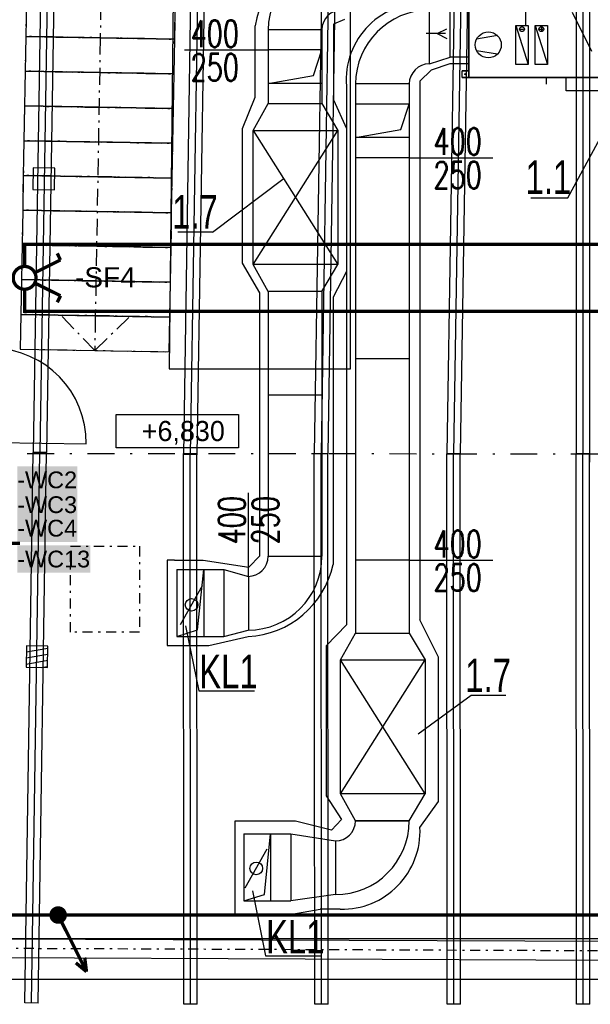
# Model space of a CAD drawing. Extents: x -12025 to 39812, y -28775 to 12.
# Tile 4 of 11: x 16464 to 20714, y -21165 to -13826. Entities that reach past the tile are written whole.
import ezdxf

# ---------------------------------------------------------------- set-up
doc = ezdxf.new("R2010")
doc.units = 0
doc.header["$MEASUREMENT"] = 0
for name, pattern in [('Telekomunikacni vodic', [9.25, 3, -0.75, 3, -0.75, 0.125, -0.75, 0.125, -0.75]), ('Čerchovaná', [450, 200, -117.5, 15, -117.5]), ('Čerchovaná M', [225, 125, -42.5, 15, -42.5]), ('Čerchovaná S', [175, 75, -42.5, 15, -42.5])]:
    doc.linetypes.add(name, pattern=pattern)
for name, color, linetype in [('0 (Pozadí)', 254, 'Continuous'), ('OÚ Dukovany internet + tv + data', 192, 'Continuous'), ('OÚ Dukovany půdorys podklad půda', 7, 'Continuous'), ('OÚ Dukovany půdorys podklad půda staré umístění VZT', 7, 'Continuous'), ('OÚ Dukovany světla', 132, 'Continuous'), ('Zakladni', 7, 'Continuous')]:
    doc.layers.add(name, color=color, linetype=linetype)
doc.styles.add('Agency FB', font='txt')
doc.styles.add('Arial', font='txt')
doc.styles.add('Arial_B', font='txt')
doc.styles.add('Romans', font='Romans.shx')

# ---------------------------------------------------------------- blocks, each defined once
blk = doc.blocks.new('Sériový přepínač')
at = {"color": 0, "linetype": 'Continuous', "const_width": 25}
for points in [[(267.5, 133.7), (243.2, 182.4)], [(267.5, 133.7), (72.9, 36.5)], [(267.5, -133.7), (72.9, -36.5)], [(267.5, -133.7), (243.2, -182.4)]]:
    blk.add_lwpolyline(points, dxfattribs=at)
for points in [[(0, 85.1, 0.414214), (-85.1, 0)], [(85.1, 0, 0.414214), (0, 85.1)], [(-85.1, 0, 0.414214), (0, -85.1)], [(0, -85.1, 0.414214), (85.1, 0)]]:
    blk.add_lwpolyline(points, format="xyb", dxfattribs=at)
at = {"color": 0, "linetype": 'Continuous', "style": 'Arial'}
blk.add_text('-SF4', height=150, dxfattribs=at).set_placement((375, -71.1))
blk = doc.blocks.new('(4)')
at = {"color": 7, "linetype": 'Continuous', "const_width": 25}
for points in [[(-520, 0), (-395, -125)], [(-460, -55), (0, -55)]]:
    blk.add_lwpolyline(points, dxfattribs=at)
at = {"layer": '0 (Pozadí)', "linetype": 'Continuous'}
blk.add_solid([(-20, 520), (427, 520), (-20, 316.5), (427, 316.5)], dxfattribs=at)
at = {"color": 7, "linetype": 'Continuous', "style": 'Arial_B'}
blk.add_text('-WC2', height=125, dxfattribs=at).set_placement((-20, 356.5))
blk = doc.blocks.new('(5)')
at = {"color": 7, "linetype": 'Continuous', "const_width": 25}
for points in [[(-520, 0), (-395, -125)], [(-460, -55), (0, -55)]]:
    blk.add_lwpolyline(points, dxfattribs=at)
at = {"layer": '0 (Pozadí)', "linetype": 'Continuous'}
blk.add_solid([(-20, 160), (427, 160), (-20, -43.5), (427, -43.5)], dxfattribs=at)
at = {"color": 7, "linetype": 'Continuous', "style": 'Arial_B'}
blk.add_text('-WC4', height=125, dxfattribs=at).set_placement((-20, -3.5))
blk = doc.blocks.new('(6)')
at = {"color": 7, "linetype": 'Continuous', "const_width": 25}
for points in [[(-520, 0), (-395, -125)], [(-460, -55), (0, -55)]]:
    blk.add_lwpolyline(points, dxfattribs=at)
at = {"layer": '0 (Pozadí)', "linetype": 'Continuous'}
blk.add_solid([(-20, 335), (427, 335), (-20, 131.5), (427, 131.5)], dxfattribs=at)
at = {"color": 7, "linetype": 'Continuous', "style": 'Arial_B'}
blk.add_text('-WC3', height=125, dxfattribs=at).set_placement((-20, 171.5))
blk = doc.blocks.new('Stoupací vedení směrem nahoru (1)')
at = {"color": 0, "linetype": 'Continuous'}
for points, const_width in [([(0, 52.8, 0.414214), (-52.8, 0)], 25), ([(-52.8, 0, 0.414214), (0, -52.8)], 25), ([(0, 26.4, 0.414214), (-26.4, 0)], 52.8), ([(-26.4, 0, 0.414214), (0, -26.4)], 52.8), ([(26.4, 0, 0.414214), (0, 26.4)], 52.8), ([(0, -26.4, 0.414214), (26.4, 0)], 52.8), ([(52.8, 0, 0.414214), (0, 52.8)], 25), ([(0, -52.8, 0.414214), (52.8, 0)], 25)]:
    blk.add_lwpolyline(points, format="xyb", dxfattribs=dict(at, const_width=const_width))
at = {"color": 0, "linetype": 'Continuous', "const_width": 25}
for points in [[(211.1, -422.2), (0, 0)], [(211.1, -422.2), (131.9, -356.3)], [(211.1, -422.2), (197.9, -316.7)]]:
    blk.add_lwpolyline(points, dxfattribs=at)
blk = doc.blocks.new('(14)')
at = {"color": 7, "linetype": 'Continuous', "const_width": 25}
for points in [[(-520, 0), (-395, -125)], [(-460, -55), (0, -55)]]:
    blk.add_lwpolyline(points, dxfattribs=at)
at = {"layer": '0 (Pozadí)', "linetype": 'Continuous'}
blk.add_solid([(-17.7, -70.8), (527.4, -70.8), (-17.7, -274.3), (527.4, -274.3)], dxfattribs=at)
at = {"color": 7, "linetype": 'Continuous', "style": 'Arial_B'}
blk.add_text('-WC13', height=125, dxfattribs=at).set_placement((-17.7, -234.4))

msp = doc.modelspace()

# ---------------------------------------------------------------- linework, layer by layer
at = {"layer": 'OÚ Dukovany internet + tv + data', "linetype": 'Telekomunikacni vodic', "ltscale": 100, "const_width": 25}
for points in [[(13875, -17218.8), (16250, -17218.8), (16250, -20500), (16802.8, -20500)], [(14625, -18250), (14625, -18500), (16252.2, -18500), (16250, -20500), (16697.2, -20500)], [(21572.2, -20500), (16250, -20500), (16252.2, -18500), (14625, -18500), (14625, -18250)], [(31322.2, -20500), (16250, -20500), (16252.2, -18500), (14625, -18500), (14625, -18250)]]:
    msp.add_lwpolyline(points, dxfattribs=at)
at = {"layer": 'OÚ Dukovany půdorys podklad půda', "color": 9, "linetype": 'Continuous'}
for p, q in [((16649.2, -11671.3), (16564, -17051.3)), ((16649.2, -11671.3), (16564, -17051.3)), ((16699.2, -11672.1), (16614, -17052.1)), ((16749.2, -11672.9), (16664, -17052.9)), ((16749.2, -11672.9), (16664, -17052.9)), ((17766.6, -11789.4), (17683, -17067.6)), ((17766.6, -11789.4), (17683, -17067.6)), ((17816.6, -11790.2), (17733, -17068.3)), ((17866.6, -11791), (17783, -17069.1)), ((17866.6, -11791), (17783, -17069.1)), ((18740.6, -11879.2), (18658.5, -17059.5)), ((18740.6, -11879.2), (18658.5, -17059.5)), ((18790.5, -11880), (18708.5, -17060.3)), ((18840.5, -11880.8), (18758.5, -17061.1)), ((18840.5, -11880.8), (18758.5, -17061.1)), ((19725.9, -11969.7), (19645.3, -17060.2)), ((19725.9, -11969.7), (19645.3, -17060.2)), ((19775.9, -11970.5), (19695.3, -17061)), ((19825.9, -11971.2), (19745.3, -17061.8)), ((19825.9, -11971.2), (19745.3, -17061.8)), ((20608.2, -12056), (20608.2, -17061.6)), ((20608.2, -12056), (20608.2, -17061.6)), ((20658.2, -12056), (20658.2, -17061.6)), ((20708.2, -12056), (20708.2, -17061.6)), ((20708.2, -12119.4), (20708.2, -17125)), ((16501.4, -21154.6), (16563.4, -17051.3)), ((16501.4, -21154.6), (16563.4, -17051.3)), ((16551.4, -21155.4), (16613.4, -17052.1)), ((16563.4, -17051.3), (16663.4, -17052.8)), ((16563.4, -17051.3), (16663.4, -17052.8)), ((16664, -17052.9), (16564, -17051.3)), ((16664, -17052.9), (16564, -17051.3)), ((16601.4, -21156.1), (16663.4, -17052.8)), ((16601.4, -21156.1), (16663.4, -17052.8)), ((17685.5, -21163.5), (17683, -17059.7)), ((17683, -17059.7), (17783, -17059.7)), ((17685.5, -21163.5), (17683, -17059.7)), ((17683, -17059.7), (17783, -17059.7)), ((17685.5, -21163.5), (17683, -17059.7)), ((17683, -17059.7), (17783, -17059.7)), ((17685.5, -21163.5), (17683, -17059.7)), ((17683, -17059.7), (17783, -17059.7)), ((17783, -17069.1), (17683, -17067.6)), ((17783, -17069.1), (17683, -17067.6)), ((17735.5, -21163.5), (17733, -17059.7)), ((17735.5, -21163.5), (17733, -17059.7)), ((17785.5, -21163.4), (17783, -17059.7)), ((17785.5, -21163.4), (17783, -17059.7)), ((17785.5, -21163.4), (17783, -17059.7)), ((17785.5, -21163.4), (17783, -17059.7)), ((18758.5, -17061.1), (18658.5, -17059.5)), ((18758.5, -17061.1), (18658.5, -17059.5)), ((18658.5, -17060.4), (18758.5, -17060.3)), ((18658.5, -17060.4), (18758.5, -17060.3)), ((18661, -21164.1), (18658.5, -17060.4)), ((18661, -21164.1), (18658.5, -17060.4)), ((18711, -21164.1), (18708.5, -17060.3)), ((18761, -21164.1), (18758.5, -17060.3)), ((18761, -21164.1), (18758.5, -17060.3)), ((19745.3, -17061.8), (19645.3, -17060.2)), ((19745.3, -17061.8), (19645.3, -17060.2)), ((19645.3, -17061), (19745.3, -17060.9)), ((19645.3, -17061), (19745.3, -17060.9)), ((19647.8, -21164.8), (19645.3, -17061)), ((19647.8, -21164.8), (19645.3, -17061)), ((19697.8, -21164.7), (19695.3, -17061)), ((19747.8, -21164.7), (19745.3, -17060.9)), ((19747.8, -21164.7), (19745.3, -17060.9)), ((20610.7, -21165.4), (20608.2, -17061.6)), ((20608.2, -17061.6), (20708.2, -17061.6)), ((20610.7, -21165.4), (20608.2, -17061.6)), ((20608.2, -17061.6), (20708.2, -17061.6)), ((20708.2, -17061.6), (20608.2, -17061.6)), ((20708.2, -17061.6), (20608.2, -17061.6)), ((20660.7, -21165.4), (20658.2, -17061.6)), ((20710.7, -21165.3), (20708.2, -17061.6)), ((20710.7, -21165.3), (20708.2, -17061.6)), ((11944.1, -20659.3), (31539.1, -20738.4)), ((11943.5, -20799.3), (31538.5, -20878.4)), ((16601.4, -21156.1), (16501.4, -21154.6)), ((16601.4, -21156.1), (16501.4, -21154.6)), ((17785.5, -21163.4), (17685.5, -21163.5)), ((17785.5, -21163.4), (17685.5, -21163.5)), ((17785.5, -21163.4), (17685.5, -21163.5)), ((17785.5, -21163.4), (17685.5, -21163.5)), ((18761, -21164.1), (18661, -21164.1)), ((18761, -21164.1), (18661, -21164.1)), ((19747.8, -21164.7), (19647.8, -21164.8)), ((19747.8, -21164.7), (19647.8, -21164.8)), ((20710.7, -21165.3), (20610.7, -21165.4)), ((20710.7, -21165.3), (20610.7, -21165.4))]:
    msp.add_line(p, q, dxfattribs=at)
at = {"layer": 'OÚ Dukovany půdorys podklad půda', "color": 7, "linetype": 'Continuous'}
for p, q in [((17622.2, -12424.3), (17575.9, -16428.8)), ((18928.9, -16428.8), (18928.9, -12547.4)), ((16513.2, -13691.8), (16508.6, -13950.7)), ((17618.4, -13970.3), (17623, -13711.3)), ((16508.6, -13950.7), (16504, -14209.7)), ((16508.6, -13950.7), (17618.4, -13970.3)), ((17618.4, -13970.3), (16508.6, -13950.7)), ((17613.9, -14229.2), (17618.4, -13970.3)), ((16504, -14209.7), (16499.5, -14468.6)), ((16504, -14209.7), (17613.9, -14229.2)), ((17613.9, -14229.2), (16504, -14209.7)), ((17609.3, -14488.2), (17613.9, -14229.2)), ((16499.5, -14468.6), (16494.9, -14727.6)), ((16499.5, -14468.6), (17609.3, -14488.2)), ((17609.3, -14488.2), (16499.5, -14468.6)), ((17604.7, -14747.1), (17609.3, -14488.2)), ((16494.9, -14727.6), (16490.4, -14986.5)), ((16494.9, -14727.6), (17604.7, -14747.1)), ((17604.7, -14747.1), (16494.9, -14727.6)), ((17600.2, -15006.1), (17604.7, -14747.1)), ((16564.8, -14930.8), (16562.3, -15090.8)), ((16724.7, -14933.3), (16564.8, -14930.8)), ((16722.2, -15093.3), (16724.7, -14933.3)), ((16490.4, -14986.5), (16485.8, -15245.5)), ((16490.4, -14986.5), (17600.2, -15006.1)), ((17600.2, -15006.1), (16490.4, -14986.5)), ((16562.3, -15090.8), (16722.2, -15093.3)), ((16485.8, -15245.5), (16481.2, -15504.5)), ((16485.8, -15245.5), (17595.6, -15265.1)), ((17595.6, -15265.1), (16485.8, -15245.5)), ((16481.2, -15504.5), (16476.7, -15763.4)), ((16481.2, -15504.5), (17591.1, -15524)), ((17591.1, -15524), (16481.2, -15504.5)), ((16476.7, -15763.4), (16472.1, -16022.4)), ((16476.7, -15763.4), (17586.5, -15783)), ((17586.5, -15783), (16476.7, -15763.4)), ((16472.1, -16022.4), (16467.6, -16281.3)), ((16472.1, -16022.4), (17581.9, -16041.9)), ((17581.9, -16041.9), (16472.1, -16022.4)), ((17577.4, -16300.9), (17581.9, -16041.9)), ((16467.6, -16281.3), (17577.4, -16300.9)), ((17575.9, -16428.8), (18928.9, -16428.8)), ((17182.2, -16769.2), (18094.6, -16769.2)), ((17182.2, -17016.3), (17182.2, -16769.2)), ((18094.6, -16769.2), (18094.6, -17016.3)), ((16258.2, -16976.3), (16958.1, -16986.5)), ((18094.6, -17016.3), (17182.2, -17016.3)), ((16513.8, -18492.8), (16511.3, -18652.7)), ((16673.8, -18495.2), (16513.8, -18492.8)), ((16671.3, -18655.2), (16673.8, -18495.2)), ((16512.4, -18583.5), (16672.8, -18555.2)), ((16513.1, -18537.7), (16673.5, -18509.4)), ((16511.7, -18629.3), (16672.1, -18601)), ((16511.3, -18652.7), (16671.3, -18655.2)), ((16627.8, -18654.5), (16671.4, -18646.9)), ((31553.6, -20673.1), (16204.2, -20677.8)), ((31553.6, -20673.1), (16204.2, -20677.8)), ((11863.7, -20980.9), (31554.6, -20974.9)), ((16199.8, -20977.8), (31553.7, -20973.1)), ((16199.8, -20977.8), (31553.7, -20973.1))]:
    msp.add_line(p, q, dxfattribs=at)
at = {"layer": 'OÚ Dukovany půdorys podklad půda', "color": 7, "linetype": 'Čerchovaná M'}
for p, q in [((16513.2, -13691.8), (16508.6, -13950.7)), ((17068.1, -13701.5), (17063.5, -13960.5)), ((17068.1, -13701.5), (17063.5, -13960.5)), ((17618.4, -13970.3), (17623, -13711.3)), ((16508.6, -13950.7), (16504, -14209.7)), ((16508.6, -13950.7), (17618.4, -13970.3)), ((17618.4, -13970.3), (16508.6, -13950.7)), ((17063.5, -13960.5), (17027, -16032.2)), ((17063.5, -13960.5), (17027, -16032.2)), ((17613.9, -14229.2), (17618.4, -13970.3)), ((16504, -14209.7), (16499.5, -14468.6)), ((16504, -14209.7), (17613.9, -14229.2)), ((17613.9, -14229.2), (16504, -14209.7)), ((17609.3, -14488.2), (17613.9, -14229.2)), ((16499.5, -14468.6), (16494.9, -14727.6)), ((16499.5, -14468.6), (17609.3, -14488.2)), ((17609.3, -14488.2), (16499.5, -14468.6)), ((17604.7, -14747.1), (17609.3, -14488.2)), ((16494.9, -14727.6), (16490.4, -14986.5)), ((16494.9, -14727.6), (17604.7, -14747.1)), ((17604.7, -14747.1), (16494.9, -14727.6)), ((17600.2, -15006.1), (17604.7, -14747.1)), ((16490.4, -14986.5), (16485.8, -15245.5)), ((16490.4, -14986.5), (17600.2, -15006.1)), ((17600.2, -15006.1), (16490.4, -14986.5)), ((16485.8, -15245.5), (16481.2, -15504.5)), ((16485.8, -15245.5), (17595.6, -15265.1)), ((17595.6, -15265.1), (16485.8, -15245.5)), ((16481.2, -15504.5), (16476.7, -15763.4)), ((16481.2, -15504.5), (17591.1, -15524)), ((17591.1, -15524), (16481.2, -15504.5)), ((16476.7, -15763.4), (16472.1, -16022.4)), ((16476.7, -15763.4), (17586.5, -15783)), ((17586.5, -15783), (16476.7, -15763.4)), ((16472.1, -16022.4), (16467.6, -16281.3)), ((16472.1, -16022.4), (17581.9, -16041.9)), ((17581.9, -16041.9), (16472.1, -16022.4)), ((17022.5, -16291.1), (16776.9, -16036.8)), ((17022.5, -16291.1), (16776.9, -16036.8)), ((17027, -16032.2), (17022.5, -16291.1)), ((17027, -16032.2), (17022.5, -16291.1)), ((17276.8, -16045.6), (17022.5, -16291.1)), ((17276.8, -16045.6), (17022.5, -16291.1)), ((17577.4, -16300.9), (17581.9, -16041.9)), ((16467.6, -16281.3), (17577.4, -16300.9))]:
    msp.add_line(p, q, dxfattribs=at)
at = {"layer": 'OÚ Dukovany půdorys podklad půda', "color": 7, "linetype": 'Čerchovaná'}
msp.add_line((11569.6, -17055.7), (31687.6, -17068.7), dxfattribs=at)
at = {"layer": 'OÚ Dukovany půdorys podklad půda', "color": 7, "linetype": 'Čerchovaná S'}
for p, q in [((16842.1, -17751.4), (17356.8, -17751.4)), ((16842.1, -18390.8), (16842.1, -17751.4)), ((17356.8, -17751.4), (17356.8, -18390.8)), ((17356.8, -18390.8), (16842.1, -18390.8))]:
    msp.add_line(p, q, dxfattribs=at)
at = {"layer": 'OÚ Dukovany půdorys podklad půda', "color": 1, "linetype": 'Continuous'}
msp.add_line((18066.2, -20492.6), (18492, -20492.6), dxfattribs=at)
at = {"layer": 'OÚ Dukovany půdorys podklad půda', "color": 9, "linetype": 'Čerchovaná S'}
msp.add_line((11943.8, -20729.3), (31538.8, -20808.4), dxfattribs=at)
at = {"layer": 'OÚ Dukovany půdorys podklad půda', "color": 7, "linetype": 'Continuous'}
msp.add_arc((16258.2, -16976.3), 700, -0.83518, 89.16482, dxfattribs=at)
at = {"layer": 'OÚ Dukovany půdorys podklad půda staré umístění VZT', "color": 5, "linetype": 'Continuous'}
for p, q in [((20233.8, -13874.3), (20233.8, -12652.8)), ((18715, -13901.5), (18315, -13901.5)), ((18315, -13901.5), (18315, -14451.5)), ((18715, -13901.5), (18715, -14451.5)), ((18715, -14051.5), (18315, -14051.5)), ((18653.3, -14242.2), (18715, -14051.5)), ((18315, -14301.5), (18653.3, -14242.2)), ((18715, -14301.5), (18315, -14301.5)), ((18203.2, -14651.5), (18315, -14451.5)), ((18315, -14451.5), (18715, -14451.5)), ((18715, -14451.5), (18833.2, -14651.5)), ((18203.2, -14651.5), (18833.2, -14651.5)), ((18203.2, -15651.5), (18203.2, -14651.5)), ((18833.2, -14651.5), (18833.2, -15651.5)), ((18833.2, -15651.5), (18203.2, -15651.5)), ((18315, -15851.5), (18203.2, -15651.5)), ((18715, -15851.5), (18833.2, -15651.5)), ((18715, -15851.5), (18315, -15851.5)), ((18315, -15852.7), (18315, -17826.7)), ((18715, -15851.5), (18715, -17825.5)), ((18315, -16622.5), (18715, -16622.5)), ((18315, -17825.5), (18715, -17825.5)), ((17634.1, -17923), (17634.1, -18423)), ((17634.1, -17923), (17834.1, -17923)), ((17788.9, -18374.3), (17834.1, -17923)), ((17834.1, -17923), (17834.1, -18423)), ((17834.1, -17923), (17984.1, -17923)), ((17984.1, -17923), (17984.1, -18423)), ((17984.1, -17923), (18167.4, -17975.5)), ((18167.4, -17975.5), (18167.4, -18375.5)), ((18167.4, -17975.5), (18167.4, -18375.5)), ((17634.1, -18423), (17788.9, -18374.3)), ((17984.1, -18423), (18165, -18375.5)), ((17634.1, -18423), (17834.1, -18423)), ((17834.1, -18423), (17984.1, -18423))]:
    msp.add_line(p, q, dxfattribs=at)
at = {"layer": 'OÚ Dukovany půdorys podklad půda staré umístění VZT', "color": 6, "linetype": 'Continuous'}
for p, q in [((19515.5, -14154.5), (19515.5, -13754.5)), ((20725.6, -14062.5), (20580.6, -13771.5)), ((20160.6, -13868.5), (20250.6, -14159.5)), ((20304.6, -13868.5), (20394.6, -14159.5)), ((20022.6, -13944.5), (19867.6, -13970.5)), ((20192.6, -13896), (20217.6, -13896)), ((20336.6, -13896), (20361.6, -13896)), ((20349.6, -13883), (20349.6, -13908)), ((20022.6, -14082.5), (19867.6, -14056.5)), ((19515.5, -14154.5), (19669.6, -14104.5)), ((19808.6, -14206.5), (19758.6, -14206.5)), ((19758.6, -14206.5), (19796.6, -14206.5)), ((19796.6, -14206.5), (19808.6, -14206.5)), ((19808.6, -14206.5), (19808.6, -14206.5)), ((18965.5, -14304.5), (18965.5, -18397.6)), ((19365.5, -14304.5), (18965.5, -14304.5)), ((19365.5, -14304.5), (19365.5, -18397.6)), ((19808.6, -14256.5), (19758.6, -14256.5)), ((19758.6, -14256.5), (19796.6, -14256.5)), ((19796.6, -14256.5), (19808.6, -14256.5)), ((19808.6, -14256.5), (19808.6, -14256.5)), ((20384.6, -14256.5), (20384.6, -14306.5)), ((19365.5, -14454.5), (18965.5, -14454.5)), ((19303.9, -14645.2), (19365.5, -14454.5)), ((18965.5, -14704.5), (19303.9, -14645.2)), ((19365.5, -14704.5), (18965.5, -14704.5)), ((19365.5, -14854.5), (18965.5, -14854.5)), ((19365.5, -16354.5), (18965.5, -16354.5)), ((19365.5, -17854.5), (18965.5, -17854.5)), ((17661.8, -18332.9), (17826.1, -18042.2)), ((18853.8, -18597.6), (18965.5, -18397.6)), ((18965.5, -18397.6), (19365.5, -18397.6)), ((18965.5, -18397.6), (19365.5, -18397.6)), ((19365.5, -18397.6), (19483.8, -18597.6)), ((18853.8, -18597.6), (19483.8, -18597.6)), ((18853.8, -19597.6), (18853.8, -18597.6)), ((19483.8, -18597.6), (19483.8, -19597.6)), ((19483.8, -19597.6), (18853.8, -19597.6)), ((18965.5, -19797.6), (18853.8, -19597.6)), ((19365.5, -19797.6), (19483.8, -19597.6)), ((19365.5, -19797.6), (18965.5, -19797.6)), ((18965.5, -19797.6), (19365.5, -19797.6)), ((18132.3, -19895.1), (18132.3, -20395.1)), ((18132.3, -19895.1), (18482.3, -19895.1)), ((18287, -20346.4), (18332.3, -19895.1)), ((18332.3, -19895.1), (18332.3, -20395.1)), ((18482.3, -19895.1), (18482.3, -20395.1)), ((18482.3, -19895.1), (18815.5, -19947.6)), ((18815.5, -19947.6), (18815.5, -20347.6)), ((18143.6, -20298), (18307.8, -20007.3)), ((18132.3, -20395.1), (18287, -20346.4)), ((18132.3, -20395.1), (18482.3, -20395.1)), ((18815.5, -20347.6), (18482.3, -20395.1))]:
    msp.add_line(p, q, dxfattribs=at)
at = {"layer": 'OÚ Dukovany půdorys podklad půda staré umístění VZT', "color": 1, "linetype": 'Continuous'}
for p, q in [((18883.5, -13824.1), (18800.9, -13858.5)), ((18800.9, -13858.5), (18800.9, -14422.7)), ((18218.3, -14403.4), (18218.3, -13872.3)), ((19634.6, -13929.5), (19490.6, -13929.5)), ((19572.4, -13929.5), (19644.4, -13893.5)), ((19572.4, -13929.5), (19644.4, -13965.5)), ((17692.3, -14051.5), (18315, -14051.5)), ((19667.5, -14154.7), (19529.4, -14201.6)), ((19805.6, -14154.7), (19667.5, -14154.7)), ((19529.4, -14201.6), (19443.8, -14284.3)), ((20547.3, -15152.5), (21050.3, -14222.5)), ((19443.8, -14284.3), (19443.8, -18299.5)), ((18897.5, -14320.2), (18897.3, -14636.1)), ((18123, -14636), (18218.3, -14403.4)), ((18800.9, -14422.7), (18897.3, -14636.1)), ((18123, -15640.1), (18123, -14636)), ((18203.2, -15651.5), (18833.2, -14651.5)), ((18203.2, -14651.5), (18833.2, -15651.5)), ((18897.3, -14636.1), (18897.3, -15702.6)), ((19365.5, -14854.5), (19988.2, -14854.5)), ((17900.3, -15409), (18432.8, -15006)), ((20271.3, -15152.5), (20547.3, -15152.5)), ((17900.3, -15409), (17641.8, -15409)), ((18252.3, -15862.3), (18123, -15640.1)), ((18897.3, -15702.6), (18798, -15893.7)), ((18897.3, -15702.6), (18897.3, -18337.3)), ((18252.3, -17822.1), (18252.3, -15862.3)), ((18798, -15893.7), (18798, -17887.5)), ((18167.4, -17975.5), (18167.4, -17352.9)), ((18169.8, -17906.3), (18252.3, -17822.1)), ((17616.4, -17853.7), (17562.9, -17853.7)), ((17562.9, -17853.7), (17562.9, -18490)), ((17616.4, -17853.7), (17829.4, -17853.7)), ((17829.4, -17853.7), (18169.8, -17906.3)), ((19365.5, -17854.5), (19988.2, -17854.5)), ((17699.9, -18344.1), (17797, -18827.8)), ((18897.3, -18337.3), (18747.4, -18492.3)), ((19582.3, -18576.6), (19443.8, -18299.5)), ((17871.6, -18490), (18165.4, -18422.9)), ((17562.9, -18490), (17871.6, -18490)), ((18747.4, -18492.3), (18747.4, -19610.5)), ((19483.8, -19597.6), (18853.8, -18597.6)), ((18853.8, -19597.6), (19483.8, -18597.6)), ((19582.3, -19654.2), (19582.3, -18576.6)), ((17797, -18827.8), (18213.3, -18827.8)), ((19825.7, -18863.9), (19431.7, -19151.2)), ((20084.2, -18863.9), (19825.7, -18863.9)), ((18747.4, -19610.5), (18860.8, -19788.9)), ((19445.5, -19847.5), (19582.3, -19654.2)), ((18518.7, -19799.1), (18066.2, -19799.1)), ((18066.2, -19799.1), (18066.2, -20492.6)), ((18787.6, -19866.3), (18518.7, -19799.1)), ((18787.6, -19866.3), (18860.8, -19788.9)), ((18198.1, -20320.5), (18295.2, -20804.3)), ((18492, -20492.6), (18702.4, -20456.7)), ((18852.1, -20456.7), (18702.4, -20456.7)), ((18295.2, -20804.3), (18711.5, -20804.3))]:
    msp.add_line(p, q, dxfattribs=at)
at = {"layer": 'OÚ Dukovany půdorys podklad půda staré umístění VZT', "color": 7, "linetype": 'Continuous'}
for p, q in [((17595.6, -15265.1), (17600.2, -15006.1)), ((17591.1, -15524), (17595.6, -15265.1)), ((17586.5, -15783), (17591.1, -15524)), ((17581.9, -16041.9), (17586.5, -15783))]:
    msp.add_line(p, q, dxfattribs=at)
at = {"layer": 'OÚ Dukovany půdorys podklad půda staré umístění VZT', "color": 7, "linetype": 'Čerchovaná M'}
for p, q in [((17595.6, -15265.1), (17600.2, -15006.1)), ((17591.1, -15524), (17595.6, -15265.1)), ((17586.5, -15783), (17591.1, -15524)), ((17581.9, -16041.9), (17586.5, -15783))]:
    msp.add_line(p, q, dxfattribs=at)
at = {"layer": 'OÚ Dukovany půdorys podklad půda staré umístění VZT', "color": 6, "linetype": 'Continuous'}
for points in [[(21609.6, -13286.5), (21609.6, -14256.5), (19809.6, -14256.5), (19809.6, -13286.5)], [(21609.6, -13286.5), (21609.6, -14256.5), (19809.6, -14256.5), (19809.6, -13286.5)], [(19809.6, -13286.5), (19809.6, -14256.5), (19809.6, -14256.5), (19809.6, -13286.5)], [(19809.6, -14104.5), (19669.6, -14104.5), (19669.6, -13754.5), (19809.6, -13754.5)], [(20250.6, -13868.5), (20250.6, -14159.5), (20160.6, -14159.5), (20160.6, -13868.5)], [(20394.6, -13868.5), (20394.6, -14159.5), (20304.6, -14159.5), (20304.6, -13868.5)], [(19808.6, -14206.5), (19808.6, -14256.5), (19758.6, -14256.5), (19758.6, -14206.5)], [(19808.6, -14256.5), (19808.6, -14256.5), (19808.6, -14206.5)], [(19809.6, -14256.5), (21609.6, -14256.5), (21609.6, -14256.5), (19809.6, -14256.5)], [(20984.6, -14256.5), (20984.6, -14356.5), (20534.6, -14356.5), (20534.6, -14256.5)]]:
    msp.add_lwpolyline(points, close=True, dxfattribs=at)
for centre, radius in [((19954.6, -14013.5), 97), ((20205.6, -13896), 18), ((20349.6, -13896), 18), ((19783.6, -14231.5), 5), ((17744, -18187.5), 46.9), ((18225.7, -20152.6), 46.9)]:
    msp.add_circle(centre, radius, dxfattribs=at)
at = {"layer": 'OÚ Dukovany půdorys podklad půda staré umístění VZT', "color": 1, "linetype": 'Continuous'}
for centre, radius, start, end in [((18905.2, -13974.3), 694.4, 92.36051, 171.54696), ((19462.9, -14271.8), 567.4, 84.61651, 184.88448), ((18133.8, -17744.1), 679.5, -87.33477, -12.17668), ((18863.8, -19874.4), 582.4, -91.14737, 2.65345)]:
    msp.add_arc(centre, radius, start, end, dxfattribs=at)
at = {"layer": 'OÚ Dukovany půdorys podklad půda staré umístění VZT', "color": 5, "linetype": 'Continuous'}
for centre, radius, start, end in [((18865, -13901.5), 550, 90, 180), ((18865, -13901.5), 150, 90, 180), ((18165, -17825.5), 150, -90, 0), ((18165, -17825.5), 550, -90, 0)]:
    msp.add_arc(centre, radius, start, end, dxfattribs=at)
at = {"layer": 'OÚ Dukovany půdorys podklad půda staré umístění VZT', "color": 6, "linetype": 'Continuous'}
for centre, radius, start, end in [((19515.5, -14304.5), 550, 90, 180), ((19515.5, -14304.5), 150, 90, 180), ((18815.5, -19797.6), 150, -90, 0), ((18815.5, -19797.6), 550, -90, 0)]:
    msp.add_arc(centre, radius, start, end, dxfattribs=at)
at = {"layer": 'OÚ Dukovany světla', "linetype": 'Continuous', "const_width": 25}
for points in [[(16500, -15664.9), (16500, -15500), (25625, -15500), (25625, -12250)], [(16500, -15835.1), (16500, -16000), (21000, -16000), (21000, -16750)]]:
    msp.add_lwpolyline(points, dxfattribs=at)

# ---------------------------------------------------------------- block references
at = {"layer": 'OÚ Dukovany internet + tv + data', "linetype": 'Continuous'}
msp.add_blockref('Stoupací vedení směrem nahoru (1)', (16750, -20500), dxfattribs=at)
at = {"layer": 'OÚ Dukovany světla', "linetype": 'Continuous'}
msp.add_blockref('Sériový přepínač', (16500, -15750), dxfattribs=at)
at = {"layer": 'Zakladni', "color": 7, "linetype": 'Continuous'}
for name, p in [('(4)', (16465, -17675)), ('(6)', (16465, -17675)), ('(5)', (16465, -17675)), ('(14)', (16462.7, -17674.2))]:
    msp.add_blockref(name, p, dxfattribs=at)

# ---------------------------------------------------------------- texts
at = {"layer": 'OÚ Dukovany půdorys podklad půda', "color": 7, "linetype": 'Continuous', "style": 'Agency FB'}
msp.add_text('+6,830', height=150, dxfattribs=at).set_placement((17372.7, -16966.7))
at = {"layer": 'OÚ Dukovany půdorys podklad půda staré umístění VZT', "color": 1, "linetype": 'Continuous', "width": 0.7}
for s, height, style, p in [('400', 200, 'Romans', (17736.8, -14030.6)), ('250', 200, 'Romans', (17736.8, -14281.2)), ('400', 200, 'Romans', (19546.4, -14833.6)), ('250', 200, 'Romans', (19546.4, -15084.2)), ('1.1', 250, 'Arial', (20232.3, -15125)), ('1.7', 250, 'Arial', (17599.3, -15383)), ('400', 200, 'Romans', (19546.4, -17833.6)), ('250', 200, 'Romans', (19546.4, -18084.2)), ('KL1', 250, 'Arial', (17801.2, -18810)), ('1.7', 250, 'Arial', (19783.2, -18837.9)), ('KL1', 250, 'Arial', (18299.3, -20786.5))]:
    msp.add_text(s, height=height, dxfattribs=dict(at, style=style)).set_placement(p)
at = {"layer": 'OÚ Dukovany půdorys podklad půda staré umístění VZT', "color": 1, "linetype": 'Continuous', "style": 'Romans', "width": 0.7}
for s, p in [('400', (18144.1, -17737)), ('250', (18394.7, -17737))]:
    msp.add_text(s, height=200, rotation=90, dxfattribs=at).set_placement(p)

doc.saveas('drawing.dxf')
